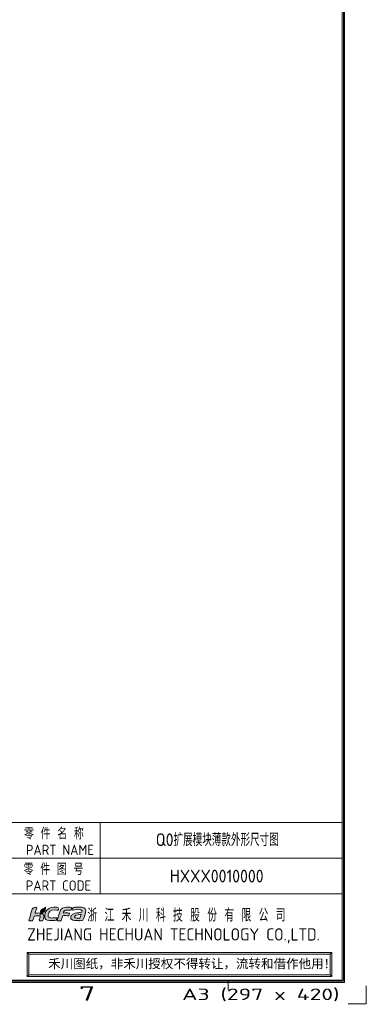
# Model space of a CAD drawing. Header units: inches. Extents: x -121 to 308, y -30 to 271.
# Tile 14 of 15: x 239 to 308, y -30 to 164. Entities that reach past the tile are written whole.
import ezdxf
from ezdxf.enums import TextEntityAlignment as Align

# ---------------------------------------------------------------- set-up
doc = ezdxf.new("R2010")
doc.units = ezdxf.units.IN
doc.header["$LTSCALE"] = 23.1
doc.header["$MEASUREMENT"] = 0
doc.layers.get('0').update_dxf_attribs({"lineweight": 18})
doc.layers.add('限高区域④', color=3, linetype='Continuous', lineweight=18)
doc.layers.add('限高区域⑤', color=4, linetype='Continuous', lineweight=18)
doc.styles.get("Standard").update_dxf_attribs({"font": 'isocp3.shx', "bigfont": 'gbcbig.shx'})

# ---------------------------------------------------------------- blocks, each defined once
blk = doc.blocks.new('hcfa')
at = {"layer": '限高区域⑤'}
h = blk.add_hatch(color=164, dxfattribs=at)
edge = h.paths.add_edge_path(flags=0)
edge.add_spline(control_points=[(7.07, 2.36), (6.56, 2.36), (5.94, 2.45), (5.68, 1.95)], knot_values=[0, 0, 0, 0, 1.537659, 1.537659, 1.537659, 1.537659], weights=[1, 1, 1, 1], degree=3, periodic=0)
edge.add_spline(control_points=[(5.68, 1.95), (5.5, 1.6), (5.1, 0.37), (5.04, 0.05)], knot_values=[0, 0, 0, 0, 2.013709, 2.013709, 2.013709, 2.013709], weights=[1, 1, 1, 1], degree=3, periodic=0)
edge.add_spline(control_points=[(5.04, 0.05), (5.04, 0.02), (5.04, -0.03), (5.11, -0.03), (5.11, -0.03), (5.11, -0.03), (5.64, -0.03), (5.64, -0.03)], knot_values=[0, 0, 0, 0, 0.323154, 0.323154, 0.323154, 0.323154, 0.646308, 0.646308, 0.646308, 0.646308], weights=[1, 1, 1, 1, 1, 1, 1, 1], degree=3, periodic=0)
edge.add_spline(control_points=[(5.64, -0.03), (5.76, -0.03), (5.74, 0.02), (5.79, 0.22)], knot_values=[0, 0, 0, 0, 0.325713, 0.325713, 0.325713, 0.325713], weights=[1, 1, 1, 1], degree=3, periodic=0)
edge.add_spline(control_points=[(5.79, 0.22), (5.83, 0.33), (5.92, 0.77), (6.02, 0.82)], knot_values=[0, 0, 0, 0, 0.649887, 0.649887, 0.649887, 0.649887], weights=[1, 1, 1, 1], degree=3, periodic=0)
edge.add_spline(control_points=[(6.02, 0.82), (6.12, 0.94), (6.84, 0.81), (7.05, 0.86)], knot_values=[0, 0, 0, 0, 1.042012, 1.042012, 1.042012, 1.042012], weights=[1, 1, 1, 1], degree=3, periodic=0)
edge.add_spline(control_points=[(7.05, 0.86), (7.09, 0.87), (7.11, 0.89), (7.12, 0.92)], knot_values=[0, 0, 0, 0, 0.09894, 0.09894, 0.09894, 0.09894], weights=[1, 1, 1, 1], degree=3, periodic=0)
edge.add_spline(control_points=[(7.12, 0.92), (7.14, 0.97), (7.21, 1.14), (7.21, 1.2)], knot_values=[0, 0, 0, 0, 0.29547, 0.29547, 0.29547, 0.29547], weights=[1, 1, 1, 1], degree=3, periodic=0)
edge.add_spline(control_points=[(7.21, 1.2), (7.21, 1.24), (7.23, 1.29), (7.18, 1.3)], knot_values=[0, 0, 0, 0, 0.12492, 0.12492, 0.12492, 0.12492], weights=[1, 1, 1, 1], degree=3, periodic=0)
edge.add_spline(control_points=[(7.18, 1.3), (6.84, 1.38), (6.46, 1.35), (6.12, 1.32)], knot_values=[0, 0, 0, 0, 1.062134, 1.062134, 1.062134, 1.062134], weights=[1, 1, 1, 1], degree=3, periodic=0)
edge.add_spline(control_points=[(6.12, 1.32), (6.12, 1.37), (6.16, 1.49), (6.17, 1.54)], knot_values=[0, 0, 0, 0, 0.222512, 0.222512, 0.222512, 0.222512], weights=[1, 1, 1, 1], degree=3, periodic=0)
edge.add_spline(control_points=[(6.17, 1.54), (6.24, 1.77), (6.43, 1.86), (6.7, 1.86), (6.7, 1.86), (6.7, 1.86), (7.19, 1.86), (7.19, 1.86)], knot_values=[0, 0, 0, 0, 0.580783, 0.580783, 0.580783, 0.580783, 1.161566, 1.161566, 1.161566, 1.161566], weights=[1, 1, 1, 1, 1, 1, 1, 1], degree=3, periodic=0)
edge.add_spline(control_points=[(7.19, 1.86), (7.31, 1.86), (7.45, 1.84), (7.48, 1.91)], knot_values=[0, 0, 0, 0, 0.307412, 0.307412, 0.307412, 0.307412], weights=[1, 1, 1, 1], degree=3, periodic=0)
edge.add_spline(control_points=[(7.48, 1.91), (7.5, 1.96), (7.57, 2.13), (7.57, 2.19)], knot_values=[0, 0, 0, 0, 0.295458, 0.295458, 0.295458, 0.295458], weights=[1, 1, 1, 1], degree=3, periodic=0)
edge.add_spline(control_points=[(7.57, 2.19), (7.57, 2.25), (7.56, 2.29), (7.49, 2.32)], knot_values=[0, 0, 0, 0, 0.162305, 0.162305, 0.162305, 0.162305], weights=[1, 1, 1, 1], degree=3, periodic=0)
edge.add_spline(control_points=[(7.49, 2.32), (7.38, 2.36), (7.17, 2.36), (7.07, 2.36)], knot_values=[0, 0, 0, 0, 0.4222, 0.4222, 0.4222, 0.4222], weights=[1, 1, 1, 1], degree=3, periodic=0)
edge = h.paths.add_edge_path(flags=0)
edge.add_spline(control_points=[(3.72, 1.65), (4.08, 2.02), (4.83, 1.84), (5.23, 1.86)], knot_values=[0, 0, 0, 0, 1.564995, 1.564995, 1.564995, 1.564995], weights=[1, 1, 1, 1], degree=3, periodic=0)
edge.add_spline(control_points=[(5.23, 1.86), (5.27, 1.86), (5.31, 2.17), (5.2, 2.29)], knot_values=[0, 0, 0, 0, 0.452649, 0.452649, 0.452649, 0.452649], weights=[1, 1, 1, 1], degree=3, periodic=0)
edge.add_spline(control_points=[(5.2, 2.29), (5.15, 2.34), (5.05, 2.36), (4.95, 2.37)], knot_values=[0, 0, 0, 0, 0.26521, 0.26521, 0.26521, 0.26521], weights=[1, 1, 1, 1], degree=3, periodic=0)
edge.add_spline(control_points=[(4.95, 2.37), (4.27, 2.4), (3.51, 2.36), (3.08, 1.72)], knot_values=[0, 0, 0, 0, 2.081034, 2.081034, 2.081034, 2.081034], weights=[1, 1, 1, 1], degree=3, periodic=0)
edge.add_spline(control_points=[(3.08, 1.72), (2.87, 1.41), (2.66, 0.72), (2.88, 0.37)], knot_values=[0, 0, 0, 0, 1.416581, 1.416581, 1.416581, 1.416581], weights=[1, 1, 1, 1], degree=3, periodic=0)
edge.add_spline(control_points=[(2.88, 0.37), (2.95, 0.26), (3.06, 0.13), (3.25, 0.08)], knot_values=[0, 0, 0, 0, 0.485963, 0.485963, 0.485963, 0.485963], weights=[1, 1, 1, 1], degree=3, periodic=0)
edge.add_spline(control_points=[(3.25, 0.08), (3.71, -0.04), (4.59, -0.06), (4.85, 0.08)], knot_values=[0, 0, 0, 0, 1.622869, 1.622869, 1.622869, 1.622869], weights=[1, 1, 1, 1], degree=3, periodic=0)
edge.add_spline(control_points=[(4.85, 0.08), (4.96, 0.13), (5.03, 0.39), (5, 0.47)], knot_values=[0, 0, 0, 0, 0.439849, 0.439849, 0.439849, 0.439849], weights=[1, 1, 1, 1], degree=3, periodic=0)
edge.add_spline(control_points=[(5, 0.47), (4.99, 0.51), (4.61, 0.46), (4.52, 0.46)], knot_values=[0, 0, 0, 0, 0.489965, 0.489965, 0.489965, 0.489965], weights=[1, 1, 1, 1], degree=3, periodic=0)
edge.add_spline(control_points=[(4.52, 0.46), (4.29, 0.45), (3.89, 0.42), (3.69, 0.5)], knot_values=[0, 0, 0, 0, 0.834259, 0.834259, 0.834259, 0.834259], weights=[1, 1, 1, 1], degree=3, periodic=0)
edge.add_spline(control_points=[(3.69, 0.5), (3.51, 0.58), (3.39, 0.62), (3.39, 0.8)], knot_values=[0, 0, 0, 0, 0.459489, 0.459489, 0.459489, 0.459489], weights=[1, 1, 1, 1], degree=3, periodic=0)
edge.add_spline(control_points=[(3.39, 0.8), (3.39, 1.04), (3.54, 1.47), (3.72, 1.65)], knot_values=[0, 0, 0, 0, 0.925524, 0.925524, 0.925524, 0.925524], weights=[1, 1, 1, 1], degree=3, periodic=0)
edge = h.paths.add_edge_path(flags=0)
edge.add_spline(control_points=[(1.07, 1.31), (1.08, 1.43), (1.2, 1.78), (1.24, 1.9)], knot_values=[0, 0, 0, 0, 0.611736, 0.611736, 0.611736, 0.611736], weights=[1, 1, 1, 1], degree=3, periodic=0)
edge.add_spline(control_points=[(1.24, 1.9), (1.26, 1.97), (1.36, 2.23), (1.36, 2.28)], knot_values=[0, 0, 0, 0, 0.393712, 0.393712, 0.393712, 0.393712], weights=[1, 1, 1, 1], degree=3, periodic=0)
edge.add_spline(control_points=[(1.36, 2.28), (1.36, 2.39), (1.07, 2.39), (0.92, 2.35)], knot_values=[0, 0, 0, 0, 0.475712, 0.475712, 0.475712, 0.475712], weights=[1, 1, 1, 1], degree=3, periodic=0)
edge.add_spline(control_points=[(0.92, 2.35), (0.83, 2.31), (0.74, 2.24), (0.68, 2.17)], knot_values=[0, 0, 0, 0, 0.3056, 0.3056, 0.3056, 0.3056], weights=[1, 1, 1, 1], degree=3, periodic=0)
edge.add_spline(control_points=[(0.68, 2.17), (0.61, 2.08), (0.53, 1.93), (0.5, 1.82)], knot_values=[0, 0, 0, 0, 0.395977, 0.395977, 0.395977, 0.395977], weights=[1, 1, 1, 1], degree=3, periodic=0)
edge.add_spline(control_points=[(0.5, 1.82), (0.35, 1.34), (0.22, 0.86), (0.09, 0.38)], knot_values=[0, 0, 0, 0, 1.492002, 1.492002, 1.492002, 1.492002], weights=[1, 1, 1, 1], degree=3, periodic=0)
edge.add_spline(control_points=[(0.09, 0.38), (0.07, 0.32), (-0.01, 0.1), (-0.01, 0.05)], knot_values=[0, 0, 0, 0, 0.349975, 0.349975, 0.349975, 0.349975], weights=[1, 1, 1, 1], degree=3, periodic=0)
edge.add_spline(control_points=[(-0.01, 0.05), (-0.01, 0.02), (-0.01, -0.03), (0.06, -0.03), (0.06, -0.03), (0.06, -0.03), (0.59, -0.03), (0.59, -0.03)], knot_values=[0, 0, 0, 0, 0.323146, 0.323146, 0.323146, 0.323146, 0.646291, 0.646291, 0.646291, 0.646291], weights=[1, 1, 1, 1, 1, 1, 1, 1], degree=3, periodic=0)
edge.add_spline(control_points=[(0.59, -0.03), (0.71, -0.03), (0.72, 0.1), (0.75, 0.22), (0.75, 0.22), (0.75, 0.22), (0.89, 0.69), (0.89, 0.69)], knot_values=[0, 0, 0, 0, 0.406558, 0.406558, 0.406558, 0.406558, 0.813116, 0.813116, 0.813116, 0.813116], weights=[1, 1, 1, 1, 1, 1, 1, 1], degree=3, periodic=0)
edge.add_spline(control_points=[(0.89, 0.69), (0.91, 0.76), (0.93, 0.77), (0.99, 0.8)], knot_values=[0, 0, 0, 0, 0.153682, 0.153682, 0.153682, 0.153682], weights=[1, 1, 1, 1], degree=3, periodic=0)
edge.add_spline(control_points=[(0.99, 0.8), (1.12, 0.86), (1.89, 0.9), (1.97, 0.81)], knot_values=[0, 0, 0, 0, 0.989394, 0.989394, 0.989394, 0.989394], weights=[1, 1, 1, 1], degree=3, periodic=0)
edge.add_spline(control_points=[(1.97, 0.81), (2.06, 0.7), (1.94, 0.45), (1.89, 0.3)], knot_values=[0, 0, 0, 0, 0.534984, 0.534984, 0.534984, 0.534984], weights=[1, 1, 1, 1], degree=3, periodic=0)
edge.add_spline(control_points=[(1.89, 0.3), (1.87, 0.21), (1.75, -0.03), (1.9, -0.03), (1.9, -0.03), (1.9, -0.03), (2.39, -0.03), (2.39, -0.03)], knot_values=[0, 0, 0, 0, 0.43807, 0.43807, 0.43807, 0.43807, 0.876141, 0.876141, 0.876141, 0.876141], weights=[1, 1, 1, 1, 1, 1, 1, 1], degree=3, periodic=0)
edge.add_spline(control_points=[(2.39, -0.03), (2.47, -0.03), (2.66, 0.65), (2.66, 0.77)], knot_values=[0, 0, 0, 0, 0.854359, 0.854359, 0.854359, 0.854359], weights=[1, 1, 1, 1], degree=3, periodic=0)
edge.add_spline(control_points=[(2.66, 0.77), (2.66, 0.98), (2.57, 1.1), (2.45, 1.19)], knot_values=[0, 0, 0, 0, 0.485363, 0.485363, 0.485363, 0.485363], weights=[1, 1, 1, 1], degree=3, periodic=0)
edge.add_spline(control_points=[(2.45, 1.19), (2.4, 1.22), (2.34, 1.25), (2.28, 1.27)], knot_values=[0, 0, 0, 0, 0.194624, 0.194624, 0.194624, 0.194624], weights=[1, 1, 1, 1], degree=3, periodic=0)
edge.add_spline(control_points=[(2.28, 1.27), (2.25, 1.27), (2.22, 1.27), (2.19, 1.26)], knot_values=[0, 0, 0, 0, 0.08842, 0.08842, 0.08842, 0.08842], weights=[1, 1, 1, 1], degree=3, periodic=0)
edge.add_spline(control_points=[(2.19, 1.26), (2.15, 1.09), (2.21, 1.14), (2.01, 1.05)], knot_values=[0, 0, 0, 0, 0.30703, 0.30703, 0.30703, 0.30703], weights=[1, 1, 1, 1], degree=3, periodic=0)
edge.add_spline(control_points=[(2.01, 1.05), (1.98, 1.04), (2, 1.04), (1.96, 1.03)], knot_values=[0, 0, 0, 0, 0.060036, 0.060036, 0.060036, 0.060036], weights=[1, 1, 1, 1], degree=3, periodic=0)
edge.add_spline(control_points=[(1.96, 1.03), (1.96, 1.1), (1.99, 1.22), (2.03, 1.33)], knot_values=[0, 0, 0, 0, 0.30846, 0.30846, 0.30846, 0.30846], weights=[1, 1, 1, 1], degree=3, periodic=0)
edge.add_spline(control_points=[(2.03, 1.33), (1.71, 1.37), (1.35, 1.32), (1.07, 1.31)], knot_values=[0, 0, 0, 0, 0.957715, 0.957715, 0.957715, 0.957715], weights=[1, 1, 1, 1], degree=3, periodic=0)
edge = h.paths.add_edge_path(flags=0)
edge.add_spline(control_points=[(9.76, 0.39), (9.93, 0.81), (10.07, 1.5), (10.1, 1.82)], knot_values=[0, 0, 0, 0, 1.476866, 1.476866, 1.476866, 1.476866], weights=[1, 1, 1, 1], degree=3, periodic=0)
edge.add_spline(control_points=[(10.1, 1.82), (10.09, 1.99), (10.01, 2.14), (9.78, 2.25)], knot_values=[0, 0, 0, 0, 0.565204, 0.565204, 0.565204, 0.565204], weights=[1, 1, 1, 1], degree=3, periodic=0)
edge.add_spline(control_points=[(9.78, 2.25), (9.53, 2.38), (9.13, 2.37), (8.82, 2.37)], knot_values=[0, 0, 0, 0, 0.980073, 0.980073, 0.980073, 0.980073], weights=[1, 1, 1, 1], degree=3, periodic=0)
edge.add_spline(control_points=[(8.82, 2.37), (8.55, 2.37), (8.28, 2.37), (8.04, 2.34)], knot_values=[0, 0, 0, 0, 0.776225, 0.776225, 0.776225, 0.776225], weights=[1, 1, 1, 1], degree=3, periodic=0)
edge.add_spline(control_points=[(8.04, 2.34), (7.98, 2.33), (7.9, 2.32), (7.86, 2.29)], knot_values=[0, 0, 0, 0, 0.194586, 0.194586, 0.194586, 0.194586], weights=[1, 1, 1, 1], degree=3, periodic=0)
edge.add_spline(control_points=[(7.86, 2.29), (7.79, 2.25), (7.73, 2), (7.71, 1.93)], knot_values=[0, 0, 0, 0, 0.401562, 0.401562, 0.401562, 0.401562], weights=[1, 1, 1, 1], degree=3, periodic=0)
edge.add_spline(control_points=[(7.71, 1.93), (7.7, 1.89), (7.68, 1.86), (7.72, 1.86)], knot_values=[0, 0, 0, 0, 0.087937, 0.087937, 0.087937, 0.087937], weights=[1, 1, 1, 1], degree=3, periodic=0)
edge.add_spline(control_points=[(7.72, 1.86), (8.06, 1.9), (9.44, 2.11), (9.44, 1.71)], knot_values=[0, 0, 0, 0, 1.829051, 1.829051, 1.829051, 1.829051], weights=[1, 1, 1, 1], degree=3, periodic=0)
edge.add_spline(control_points=[(9.44, 1.71), (9.44, 1.65), (9.43, 1.5), (9.4, 1.48)], knot_values=[0, 0, 0, 0, 0.229888, 0.229888, 0.229888, 0.229888], weights=[1, 1, 1, 1], degree=3, periodic=0)
edge.add_spline(control_points=[(9.4, 1.48), (9.39, 1.47), (9.38, 1.47), (9.36, 1.47)], knot_values=[0, 0, 0, 0, 0.043267, 0.043267, 0.043267, 0.043267], weights=[1, 1, 1, 1], degree=3, periodic=0)
edge.add_spline(control_points=[(9.36, 1.47), (8.99, 1.39), (8.61, 1.41), (8.23, 1.31)], knot_values=[0, 0, 0, 0, 1.144446, 1.144446, 1.144446, 1.144446], weights=[1, 1, 1, 1], degree=3, periodic=0)
edge.add_spline(control_points=[(8.23, 1.31), (8.05, 1.26), (7.85, 1.18), (7.71, 1.07)], knot_values=[0, 0, 0, 0, 0.580179, 0.580179, 0.580179, 0.580179], weights=[1, 1, 1, 1], degree=3, periodic=0)
edge.add_spline(control_points=[(7.71, 1.07), (7.64, 1.01), (7.57, 0.94), (7.52, 0.87)], knot_values=[0, 0, 0, 0, 0.273949, 0.273949, 0.273949, 0.273949], weights=[1, 1, 1, 1], degree=3, periodic=0)
edge.add_spline(control_points=[(7.52, 0.87), (7.44, 0.72), (7.38, 0.48), (7.47, 0.32)], knot_values=[0, 0, 0, 0, 0.568587, 0.568587, 0.568587, 0.568587], weights=[1, 1, 1, 1], degree=3, periodic=0)
edge.add_spline(control_points=[(7.47, 0.32), (7.5, 0.28), (7.53, 0.24), (7.57, 0.21)], knot_values=[0, 0, 0, 0, 0.150189, 0.150189, 0.150189, 0.150189], weights=[1, 1, 1, 1], degree=3, periodic=0)
edge.add_spline(control_points=[(7.57, 0.21), (7.78, -0.01), (8.48, -0.04), (8.78, -0.02)], knot_values=[0, 0, 0, 0, 1.257613, 1.257613, 1.257613, 1.257613], weights=[1, 1, 1, 1], degree=3, periodic=0)
edge.add_spline(control_points=[(8.78, -0.02), (8.82, -0.02), (8.85, -0.02), (8.96, -0.01)], knot_values=[0, 0, 0, 0, 0.175069, 0.175069, 0.175069, 0.175069], weights=[1, 1, 1, 1], degree=3, periodic=0)
edge.add_spline(control_points=[(8.96, -0.01), (8.96, -0.01), (8.95, -0.04), (8.95, -0.04)], knot_values=[0, 0, 0, 0, 0.027876, 0.027876, 0.027876, 0.027876], weights=[1, 1, 1, 1], degree=3, periodic=0)
edge.add_spline(control_points=[(8.95, -0.04), (8.95, -0.04), (8.95, -0.04), (8.96, -0.04)], knot_values=[0, 0, 0, 0, 0.003955, 0.003955, 0.003955, 0.003955], weights=[1, 1, 1, 1], degree=3, periodic=0)
edge.add_spline(control_points=[(8.96, -0.04), (9.17, -0.04), (9.51, -0.01), (9.57, 0.04)], knot_values=[0, 0, 0, 0, 0.620186, 0.620186, 0.620186, 0.620186], weights=[1, 1, 1, 1], degree=3, periodic=0)
edge.add_spline(control_points=[(9.57, 0.04), (9.64, 0.1), (9.72, 0.29), (9.76, 0.39)], knot_values=[0, 0, 0, 0, 0.400766, 0.400766, 0.400766, 0.400766], weights=[1, 1, 1, 1], degree=3, periodic=0)
edge = h.paths.add_edge_path(flags=0)
edge.add_spline(control_points=[(9.27, 1.06), (9.24, 0.91), (9.12, 0.54), (9.07, 0.41)], knot_values=[0, 0, 0, 0, 0.674769, 0.674769, 0.674769, 0.674769], weights=[1, 1, 1, 1], degree=3, periodic=0)
edge.add_spline(control_points=[(9.07, 0.41), (8.88, 0.41), (8.11, 0.36), (8.11, 0.65)], knot_values=[0, 0, 0, 0, 1.063898, 1.063898, 1.063898, 1.063898], weights=[1, 1, 1, 1], degree=3, periodic=0)
edge.add_spline(control_points=[(8.11, 0.65), (8.11, 0.76), (8.19, 0.85), (8.26, 0.9)], knot_values=[0, 0, 0, 0, 0.307152, 0.307152, 0.307152, 0.307152], weights=[1, 1, 1, 1], degree=3, periodic=0)
edge.add_spline(control_points=[(8.26, 0.9), (8.43, 1.01), (9.09, 1.06), (9.27, 1.06)], knot_values=[0, 0, 0, 0, 1.034719, 1.034719, 1.034719, 1.034719], weights=[1, 1, 1, 1], degree=3, periodic=0)
h = blk.add_hatch(color=82, dxfattribs=at)
edge = h.paths.add_edge_path(flags=0)
edge.add_spline(control_points=[(2.71, 1.97), (2.54, 1.64), (2.3, 1.69), (2.12, 1.4)], knot_values=[0, 0, 0, 0, 0.82939, 0.82939, 0.82939, 0.82939], weights=[1, 1, 1, 1], degree=3, periodic=0)
edge.add_spline(control_points=[(2.12, 1.4), (2.08, 1.35), (2.02, 1.18), (2.02, 1.11)], knot_values=[0, 0, 0, 0, 0.312404, 0.312404, 0.312404, 0.312404], weights=[1, 1, 1, 1], degree=3, periodic=0)
edge.add_spline(control_points=[(2.02, 1.11), (2.03, 1.11), (2.03, 1.11), (2.04, 1.12)], knot_values=[0, 0, 0, 0, 0.027389, 0.027389, 0.027389, 0.027389], weights=[1, 1, 1, 1], degree=3, periodic=0)
edge.add_spline(control_points=[(2.04, 1.12), (2.14, 1.16), (2.1, 1.13), (2.13, 1.24)], knot_values=[0, 0, 0, 0, 0.167444, 0.167444, 0.167444, 0.167444], weights=[1, 1, 1, 1], degree=3, periodic=0)
edge.add_spline(control_points=[(2.13, 1.24), (2.14, 1.27), (2.14, 1.28), (2.15, 1.31)], knot_values=[0, 0, 0, 0, 0.070921, 0.070921, 0.070921, 0.070921], weights=[1, 1, 1, 1], degree=3, periodic=0)
edge.add_spline(control_points=[(2.15, 1.31), (2.51, 1.32), (2.84, 1.56), (2.9, 1.92)], knot_values=[0, 0, 0, 0, 1.055102, 1.055102, 1.055102, 1.055102], weights=[1, 1, 1, 1], degree=3, periodic=0)
edge.add_spline(control_points=[(2.9, 1.92), (2.91, 1.98), (2.92, 2.04), (2.92, 2.11)], knot_values=[0, 0, 0, 0, 0.188525, 0.188525, 0.188525, 0.188525], weights=[1, 1, 1, 1], degree=3, periodic=0)
edge.add_spline(control_points=[(2.92, 2.11), (2.92, 2.11), (2.92, 2.25), (2.92, 2.25)], knot_values=[0, 0, 0, 0, 0.144713, 0.144713, 0.144713, 0.144713], weights=[1, 1, 1, 1], degree=3, periodic=0)
edge.add_spline(control_points=[(2.92, 2.25), (2.92, 2.29), (2.92, 2.32), (2.92, 2.37)], knot_values=[0, 0, 0, 0, 0.119576, 0.119576, 0.119576, 0.119576], weights=[1, 1, 1, 1], degree=3, periodic=0)
edge.add_spline(control_points=[(2.92, 2.37), (2.87, 2.37), (2.88, 2.33), (2.79, 2.25)], knot_values=[0, 0, 0, 0, 0.180649, 0.180649, 0.180649, 0.180649], weights=[1, 1, 1, 1], degree=3, periodic=0)
edge.add_spline(control_points=[(2.79, 2.25), (2.66, 2.14), (2.52, 2.13), (2.35, 2.01)], knot_values=[0, 0, 0, 0, 0.50668, 0.50668, 0.50668, 0.50668], weights=[1, 1, 1, 1], degree=3, periodic=0)
edge.add_spline(control_points=[(2.35, 2.01), (2.26, 1.95), (2.18, 1.87), (2.13, 1.77)], knot_values=[0, 0, 0, 0, 0.326484, 0.326484, 0.326484, 0.326484], weights=[1, 1, 1, 1], degree=3, periodic=0)
edge.add_spline(control_points=[(2.13, 1.77), (2.11, 1.72), (2.08, 1.67), (2.07, 1.6)], knot_values=[0, 0, 0, 0, 0.179769, 0.179769, 0.179769, 0.179769], weights=[1, 1, 1, 1], degree=3, periodic=0)
edge.add_spline(control_points=[(2.07, 1.6), (2.07, 1.59), (2.05, 1.39), (2.08, 1.39)], knot_values=[0, 0, 0, 0, 0.221687, 0.221687, 0.221687, 0.221687], weights=[1, 1, 1, 1], degree=3, periodic=0)
edge.add_spline(control_points=[(2.08, 1.39), (2.1, 1.46), (2.17, 1.57), (2.3, 1.65)], knot_values=[0, 0, 0, 0, 0.3504, 0.3504, 0.3504, 0.3504], weights=[1, 1, 1, 1], degree=3, periodic=0)
edge.add_spline(control_points=[(2.3, 1.65), (2.49, 1.77), (2.61, 1.83), (2.71, 1.97)], knot_values=[0, 0, 0, 0, 0.521681, 0.521681, 0.521681, 0.521681], weights=[1, 1, 1, 1], degree=3, periodic=0)
at = {"layer": '限高区域④', "color": 164}
for points, knots in [([(-0.01, 0.05), (-0.01, 0.02), (-0.01, -0.03), (0.06, -0.03), (0.06, -0.03), (0.06, -0.03), (0.59, -0.03), (0.59, -0.03), (0.59, -0.03), (0.71, -0.03), (0.72, 0.1), (0.75, 0.22), (0.75, 0.22), (0.75, 0.22), (0.89, 0.69), (0.89, 0.69), (0.89, 0.69), (0.91, 0.76), (0.93, 0.77), (0.99, 0.8), (0.99, 0.8), (1.12, 0.86), (1.89, 0.9), (1.97, 0.81), (1.97, 0.81), (2.06, 0.7), (1.94, 0.45), (1.89, 0.3), (1.89, 0.3), (1.87, 0.21), (1.75, -0.03), (1.9, -0.03), (1.9, -0.03), (1.9, -0.03), (2.39, -0.03), (2.39, -0.03), (2.39, -0.03), (2.47, -0.03), (2.66, 0.65), (2.66, 0.77), (2.66, 0.77), (2.66, 0.98), (2.57, 1.1), (2.45, 1.19), (2.45, 1.19), (2.4, 1.22), (2.34, 1.25), (2.28, 1.27), (2.28, 1.27), (2.25, 1.27), (2.22, 1.27), (2.19, 1.26), (2.19, 1.26), (2.15, 1.09), (2.21, 1.14), (2.01, 1.05), (2.01, 1.05), (1.98, 1.04), (2, 1.04), (1.96, 1.03), (1.96, 1.03), (1.96, 1.1), (1.99, 1.22), (2.03, 1.33), (2.03, 1.33), (1.71, 1.37), (1.35, 1.32), (1.07, 1.31), (1.07, 1.31), (1.08, 1.43), (1.2, 1.78), (1.24, 1.9), (1.24, 1.9), (1.26, 1.97), (1.36, 2.23), (1.36, 2.28), (1.36, 2.28), (1.36, 2.39), (1.07, 2.39), (0.92, 2.35), (0.92, 2.35), (0.83, 2.31), (0.74, 2.24), (0.68, 2.17), (0.68, 2.17), (0.61, 2.08), (0.53, 1.93), (0.5, 1.82), (0.5, 1.82), (0.35, 1.34), (0.22, 0.86), (0.09, 0.38), (0.09, 0.38), (0.07, 0.32), (-0.01, 0.1), (-0.01, 0.05)], [0, 0, 0, 0, 0.447956, 0.447956, 0.447956, 0.447956, 0.895911, 0.895911, 0.895911, 0.895911, 1.343867, 1.343867, 1.343867, 1.343867, 1.791822, 1.791822, 1.791822, 1.791822, 2.239778, 2.239778, 2.239778, 2.239778, 2.687733, 2.687733, 2.687733, 2.687734, 3.135689, 3.135689, 3.135689, 3.135689, 3.583645, 3.583645, 3.583645, 3.583645, 4.0316, 4.0316, 4.0316, 4.0316, 4.479556, 4.479556, 4.479556, 4.479556, 4.927511, 4.927511, 4.927511, 4.927512, 5.375467, 5.375467, 5.375467, 5.375467, 5.823423, 5.823423, 5.823423, 5.823423, 6.271378, 6.271378, 6.271378, 6.271378, 6.719334, 6.719334, 6.719334, 6.719334, 7.167289, 7.167289, 7.167289, 7.167289, 7.615245, 7.615245, 7.615245, 7.615245, 8.0632, 8.0632, 8.0632, 8.063201, 8.511156, 8.511156, 8.511156, 8.511156, 8.959112, 8.959112, 8.959112, 8.959112, 9.407067, 9.407067, 9.407067, 9.407067, 9.855023, 9.855023, 9.855023, 9.855023, 10.302978, 10.302978, 10.302978, 10.302978, 11.19889, 11.19889, 11.19889, 11.19889]), ([(2.88, 0.37), (2.95, 0.26), (3.06, 0.13), (3.25, 0.08), (3.25, 0.08), (3.71, -0.04), (4.59, -0.06), (4.85, 0.08), (4.85, 0.08), (4.96, 0.13), (5.03, 0.39), (5, 0.47), (5, 0.47), (4.99, 0.51), (4.61, 0.46), (4.52, 0.46), (4.52, 0.46), (4.29, 0.45), (3.89, 0.42), (3.69, 0.5), (3.69, 0.5), (3.51, 0.58), (3.39, 0.62), (3.39, 0.8), (3.39, 0.8), (3.39, 1.04), (3.54, 1.47), (3.72, 1.65), (3.72, 1.65), (4.08, 2.02), (4.83, 1.84), (5.23, 1.86), (5.23, 1.86), (5.27, 1.86), (5.31, 2.17), (5.2, 2.29), (5.2, 2.29), (5.15, 2.34), (5.05, 2.36), (4.95, 2.37), (4.95, 2.37), (4.27, 2.4), (3.51, 2.36), (3.08, 1.72), (3.08, 1.72), (2.87, 1.41), (2.66, 0.72), (2.88, 0.37)], [0, 0, 0, 0, 0.839975, 0.839975, 0.839975, 0.839975, 1.679949, 1.679949, 1.679949, 1.679949, 2.519924, 2.519924, 2.519924, 2.519924, 3.359898, 3.359898, 3.359898, 3.359898, 4.199873, 4.199873, 4.199873, 4.199873, 5.039847, 5.039847, 5.039847, 5.039847, 5.879822, 5.879822, 5.879822, 5.879822, 6.719796, 6.719796, 6.719796, 6.719796, 7.559771, 7.559771, 7.559771, 7.559771, 8.399745, 8.399745, 8.399745, 8.399745, 9.23972, 9.23972, 9.23972, 9.23972, 10.919669, 10.919669, 10.919669, 10.919669]), ([(5.04, 0.05), (5.04, 0.02), (5.04, -0.03), (5.11, -0.03), (5.11, -0.03), (5.11, -0.03), (5.64, -0.03), (5.64, -0.03), (5.64, -0.03), (5.76, -0.03), (5.74, 0.02), (5.79, 0.22), (5.79, 0.22), (5.83, 0.33), (5.92, 0.77), (6.02, 0.82), (6.02, 0.82), (6.12, 0.94), (6.84, 0.81), (7.05, 0.86), (7.05, 0.86), (7.09, 0.87), (7.11, 0.89), (7.12, 0.92), (7.12, 0.92), (7.14, 0.97), (7.21, 1.14), (7.21, 1.2), (7.21, 1.2), (7.21, 1.24), (7.23, 1.29), (7.18, 1.3), (7.18, 1.3), (6.84, 1.38), (6.46, 1.35), (6.12, 1.32), (6.12, 1.32), (6.12, 1.37), (6.16, 1.49), (6.17, 1.54), (6.17, 1.54), (6.24, 1.77), (6.43, 1.86), (6.7, 1.86), (6.7, 1.86), (6.7, 1.86), (7.19, 1.86), (7.19, 1.86), (7.19, 1.86), (7.31, 1.86), (7.45, 1.84), (7.48, 1.91), (7.48, 1.91), (7.5, 1.96), (7.57, 2.13), (7.57, 2.19), (7.57, 2.19), (7.57, 2.25), (7.56, 2.29), (7.49, 2.32), (7.49, 2.32), (7.38, 2.36), (7.17, 2.36), (7.07, 2.36), (7.07, 2.36), (6.56, 2.36), (5.94, 2.45), (5.68, 1.95), (5.68, 1.95), (5.5, 1.6), (5.1, 0.37), (5.04, 0.05)], [0, 0, 0, 0, 0.541079, 0.541079, 0.541079, 0.541079, 1.082157, 1.082157, 1.082157, 1.082157, 1.623236, 1.623236, 1.623236, 1.623236, 2.164314, 2.164314, 2.164314, 2.164314, 2.705393, 2.705393, 2.705393, 2.705393, 3.246471, 3.246471, 3.246471, 3.246471, 3.78755, 3.78755, 3.78755, 3.78755, 4.328628, 4.328628, 4.328628, 4.328628, 4.869707, 4.869707, 4.869707, 4.869707, 5.410785, 5.410785, 5.410785, 5.410785, 5.951864, 5.951864, 5.951864, 5.951864, 6.492942, 6.492942, 6.492942, 6.492942, 7.034021, 7.034021, 7.034021, 7.034021, 7.575099, 7.575099, 7.575099, 7.5751, 8.116178, 8.116178, 8.116178, 8.116178, 8.657257, 8.657257, 8.657257, 8.657257, 9.198335, 9.198335, 9.198335, 9.198335, 10.280492, 10.280492, 10.280492, 10.280492]), ([(10.1, 1.82), (10.07, 1.5), (9.93, 0.81), (9.76, 0.39), (9.76, 0.39), (9.72, 0.29), (9.64, 0.1), (9.57, 0.04), (9.57, 0.04), (9.51, -0.01), (9.17, -0.04), (8.96, -0.04), (8.96, -0.04), (8.95, -0.04), (8.95, -0.04), (8.95, -0.04), (8.95, -0.04), (8.95, -0.04), (8.96, -0.01), (8.96, -0.01), (8.96, -0.01), (8.85, -0.02), (8.82, -0.02), (8.78, -0.02), (8.78, -0.02), (8.48, -0.04), (7.78, -0.01), (7.57, 0.21), (7.57, 0.21), (7.53, 0.24), (7.5, 0.28), (7.47, 0.32), (7.47, 0.32), (7.38, 0.48), (7.44, 0.72), (7.52, 0.87), (7.52, 0.87), (7.57, 0.94), (7.64, 1.01), (7.71, 1.07), (7.71, 1.07), (7.85, 1.18), (8.05, 1.26), (8.23, 1.31), (8.23, 1.31), (8.61, 1.41), (8.99, 1.39), (9.36, 1.47), (9.36, 1.47), (9.38, 1.47), (9.39, 1.47), (9.4, 1.48), (9.4, 1.48), (9.43, 1.5), (9.44, 1.65), (9.44, 1.71), (9.44, 1.71), (9.44, 2.11), (8.06, 1.9), (7.72, 1.86), (7.72, 1.86), (7.68, 1.86), (7.7, 1.89), (7.71, 1.93), (7.71, 1.93), (7.73, 2), (7.79, 2.25), (7.86, 2.29), (7.86, 2.29), (7.9, 2.32), (7.98, 2.33), (8.04, 2.34), (8.04, 2.34), (8.28, 2.37), (8.55, 2.37), (8.82, 2.37), (8.82, 2.37), (9.13, 2.37), (9.53, 2.38), (9.78, 2.25), (9.78, 2.25), (10.01, 2.14), (10.09, 1.99), (10.1, 1.82)], [0, 0, 0, 0, 0.530859, 0.530859, 0.530859, 0.530859, 1.061719, 1.061719, 1.061719, 1.061719, 1.592578, 1.592578, 1.592578, 1.592578, 2.123437, 2.123437, 2.123437, 2.123437, 2.654297, 2.654297, 2.654297, 2.654297, 3.185156, 3.185156, 3.185156, 3.185156, 3.716015, 3.716015, 3.716015, 3.716016, 4.246875, 4.246875, 4.246875, 4.246875, 4.777734, 4.777734, 4.777734, 4.777734, 5.308593, 5.308593, 5.308593, 5.308594, 5.839453, 5.839453, 5.839453, 5.839453, 6.370312, 6.370312, 6.370312, 6.370312, 6.901171, 6.901171, 6.901171, 6.901172, 7.432031, 7.432031, 7.432031, 7.432031, 7.96289, 7.96289, 7.96289, 7.96289, 8.493749, 8.493749, 8.493749, 8.49375, 9.024609, 9.024609, 9.024609, 9.024609, 9.555468, 9.555468, 9.555468, 9.555468, 10.086328, 10.086328, 10.086328, 10.086328, 10.617187, 10.617187, 10.617187, 10.617187, 11.678906, 11.678906, 11.678906, 11.678906]), ([(9.07, 0.41), (8.88, 0.41), (8.11, 0.36), (8.11, 0.65), (8.11, 0.65), (8.11, 0.76), (8.19, 0.85), (8.26, 0.9), (8.26, 0.9), (8.43, 1.01), (9.09, 1.06), (9.27, 1.06), (9.27, 1.06), (9.24, 0.91), (9.12, 0.54), (9.07, 0.41)], [0, 0, 0, 0, 0.606721, 0.606721, 0.606721, 0.606721, 1.213442, 1.213442, 1.213442, 1.213442, 1.820163, 1.820163, 1.820163, 1.820163, 3.033606, 3.033606, 3.033606, 3.033606])]:
    blk.add_open_spline(points, degree=3, knots=knots, dxfattribs=at)
at = {"layer": '限高区域④', "color": 82}
blk.add_open_spline([(2.02, 1.11), (2.03, 1.11), (2.03, 1.11), (2.04, 1.12), (2.04, 1.12), (2.14, 1.16), (2.1, 1.13), (2.13, 1.24), (2.13, 1.24), (2.14, 1.27), (2.14, 1.28), (2.15, 1.31), (2.15, 1.31), (2.51, 1.32), (2.84, 1.56), (2.9, 1.92), (2.9, 1.92), (2.91, 1.98), (2.92, 2.04), (2.92, 2.11), (2.92, 2.11), (2.92, 2.11), (2.92, 2.25), (2.92, 2.25), (2.92, 2.25), (2.92, 2.29), (2.92, 2.32), (2.92, 2.37), (2.92, 2.37), (2.87, 2.37), (2.88, 2.33), (2.79, 2.25), (2.79, 2.25), (2.66, 2.14), (2.52, 2.13), (2.35, 2.01), (2.35, 2.01), (2.26, 1.95), (2.18, 1.87), (2.13, 1.77), (2.13, 1.77), (2.11, 1.72), (2.08, 1.67), (2.07, 1.6), (2.07, 1.6), (2.07, 1.59), (2.05, 1.39), (2.08, 1.39), (2.08, 1.39), (2.1, 1.46), (2.17, 1.57), (2.3, 1.65), (2.3, 1.65), (2.49, 1.77), (2.61, 1.83), (2.71, 1.97), (2.71, 1.97), (2.54, 1.64), (2.3, 1.69), (2.12, 1.4), (2.12, 1.4), (2.08, 1.35), (2.02, 1.18), (2.02, 1.11)], degree=3, knots=[0, 0, 0, 0, 0.303347, 0.303347, 0.303347, 0.303347, 0.606694, 0.606694, 0.606694, 0.606694, 0.910042, 0.910042, 0.910042, 0.910042, 1.213389, 1.213389, 1.213389, 1.213389, 1.516736, 1.516736, 1.516736, 1.516736, 1.820083, 1.820083, 1.820083, 1.820083, 2.12343, 2.12343, 2.12343, 2.12343, 2.426777, 2.426777, 2.426777, 2.426777, 2.730125, 2.730125, 2.730125, 2.730125, 3.033472, 3.033472, 3.033472, 3.033472, 3.336819, 3.336819, 3.336819, 3.336819, 3.640166, 3.640166, 3.640166, 3.640166, 3.943513, 3.943513, 3.943513, 3.943513, 4.24686, 4.24686, 4.24686, 4.246861, 4.550208, 4.550208, 4.550208, 4.550208, 5.156902, 5.156902, 5.156902, 5.156902], dxfattribs=at)
blk = doc.blocks.new('*X11')
at = {"linetype": 'ByBlock', "insert": (367, 16), "char_height": 2, "width": 43.6527, "attachment_point": 7}
blk.add_mtext('{\\W1.6562;A3 (297 x 420)}', dxfattribs=at)
blk = doc.blocks.new('图表_1')
for p, q in [((287.55, 141), (287.55, -150)), ((287.78, 141.23), (287.78, -150.23)), ((288.01, 141.45), (288.01, -150.46)), ((287.55, -118.97), (157.08, -118.97)), ((239.88, -118.97), (239.88, -133.02)), ((287.55, -126), (106.94, -126)), ((287.55, -133.02), (106.94, -133.02)), ((288.01, -150.46), (-132.06, -150.46)), ((287.78, -150.23), (-131.83, -150.23)), ((287.55, -150), (-131.6, -150)), ((265.1, -150.23), (265.1, -151.93)), ((292.26, -154.72), (292.26, -151.17)), ((292.26, -154.72), (288.71, -154.72))]:
    blk.add_line(p, q)
at = {"xscale": 1.134075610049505, "yscale": 1.134075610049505, "zscale": 1.134075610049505}
blk.add_blockref('*X11', (-160.18, -172.32), dxfattribs=at)
at = {"width": 1.81818}
blk.add_text('7', height=2.84, dxfattribs=at).set_placement((235.71, -154.06))
blk = doc.blocks.new('hcfa图表_1')
for p, q in [((-140.43, 41.12), (-140.78, 41.47)), ((-80.77, 41.47), (-81.13, 41.12)), ((-140.78, 36.72), (-140.43, 37.07)), ((-80.77, 36.72), (-81.13, 37.07))]:
    blk.add_line(p, q)
for points in [[(-140.78, 41.47), (-80.77, 41.47), (-80.77, 36.72), (-140.78, 36.72)], [(-140.43, 41.12), (-81.13, 41.12), (-81.13, 37.07), (-140.43, 37.07)]]:
    blk.add_lwpolyline(points, close=True)
blk.add_blockref('图表_1', (-366.29, 186.04))
at = {"xscale": 1.103967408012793, "yscale": 1.103967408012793, "zscale": 1.103967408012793}
blk.add_blockref('hcfa', (-140.38, 47.76), dxfattribs=at)
for s, insert, char_height, width, attachment_point in [('浙 江 禾 川 科 技 股 份 有 限 公 司', (-128.9, 47.52), 2.55, 71.9601, 7), ('ZHEJIANG HECHUAN TECHNOLOGY CO.,LTD.', (-140.75, 43.26), 2.4087, 83.3567, 7), ('{\\fMicrosoft YaHei|b0|i0|c0|p3;禾川图纸，非禾川授权不得转让，流转和借作他用\\fMicrosoft YaHei Light|b0|i0|c0|p3;！}', (-136.62, 40.17), 1.8065, 54.1675, 1)]:
    blk.add_mtext(s, dxfattribs=dict(insert=insert, char_height=char_height, width=width, attachment_point=attachment_point))
blk = doc.blocks.new('零件名称_1')
at = {"attachment_point": 7}
for s, insert, char_height, width in [('零 件 名 称', (0, -2.43), 2.3, 20.2811), ('PART NAME', (0.37, -5.48), 2.007, 19.1402)]:
    blk.add_mtext(s, dxfattribs=dict(at, insert=insert, char_height=char_height, width=width))
blk = doc.blocks.new('禾川制图_1')
for name, p in [('hcfa图表_1', (502.61, -331.75)), ('零件名称_1', (361.24, -265.6))]:
    blk.add_blockref(name, p)
at = {"attachment_point": 7}
for s, insert, char_height, width in [('零 件 图 号', (361.16, -275.06), 2.3, 20.1948), ('PART CODE', (361.58, -278.11), 2.007, 18.495)]:
    blk.add_mtext(s, dxfattribs=dict(at, insert=insert, char_height=char_height, width=width))
for tag, p in [('V1.0', (7, -23.81)), ('XXXX', (49.65, -23.5)), ('XXXC', (81.79, -23.79)), ('XXXO', (93.95, -23.72))]:
    blk.add_attdef(tag, p, '', height=2.51)
blk.add_attdef('XXXY', (16.61, -23.72), '', height=2.51, rotation=0.6331)
for tag, p in [('XXXE', (315.81, -269.3)), ('XXXC', (348.56, -269.3)), ('XXXA', (399.26, -269.34)), ('XXXG', (273.32, -276.51)), ('XXXF', (315.77, -276.23)), ('XXXD', (349.08, -276.23)), ('XXXB', (399.16, -276.49)), ('XXXJ', (273.46, -283.93)), ('XXXP', (301.31, -291.91)), ('XXXN', (318.17, -292)), ('XXXQ', (335.14, -291.8)), ('XXXO', (351.7, -291.85)), ('XXXM', (277.01, -293.42))]:
    blk.add_attdef(tag, text='', height=2.51).set_placement(p, align=Align.CENTER)

msp = doc.modelspace()

# ---------------------------------------------------------------- block references
ref = msp.add_blockref('禾川制图_1', (-121.442, 270.927))
ref.add_attrib('XXXB', 'HXXX0010000', dxfattribs={"height": 2.50902}).set_placement((277.722, -5.565), align=Align.CENTER)
ref.add_attrib('XXXA', 'Q0扩展模块薄款外形尺寸图', dxfattribs={"height": 2.50902}).set_placement((277.82, 1.591), align=Align.CENTER)

doc.saveas('drawing.dxf')
